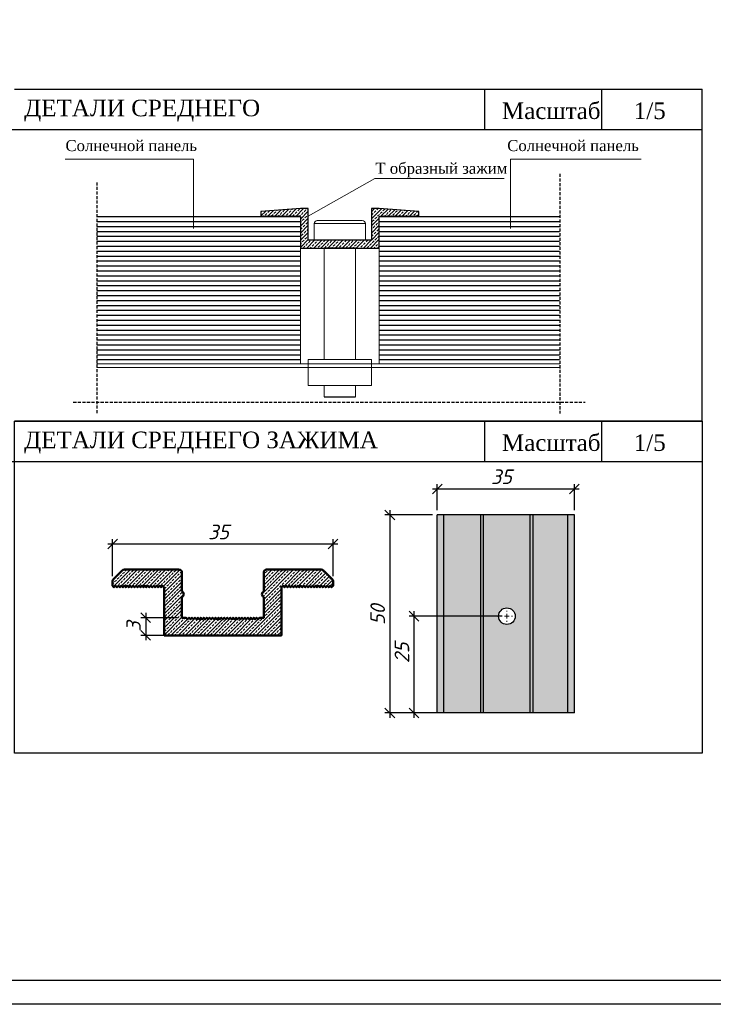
# Model space of a CAD drawing. Extents: x 10527 to 38813, y 13847 to 37526.
# Tile 43 of 256: x 35749 to 35847, y 34167 to 34305. Entities that reach past the tile are written whole.
import ezdxf

# ---------------------------------------------------------------- set-up
doc = ezdxf.new("R2010")
doc.units = 0
doc.header["$LTSCALE"] = 0.5
doc.header["$MEASUREMENT"] = 0
doc.header["$PDMODE"] = 32
doc.header["$PDSIZE"] = 0.3
doc.linetypes.add('( Hidden )', pattern=[0.375, 0.25, -0.125])
for name, color, linetype, lineweight in [('GOSTERGE', 125, 'Continuous', 20), ('Layer1', 7, 'Continuous', 30), ('TARA', 8, 'Continuous', 20)]:
    doc.layers.add(name, color=color, linetype=linetype, lineweight=lineweight)
for name, color, linetype in [('PDF3_0', 7, 'Continuous'), ('PDF3_ANA ÇİZİM', 7, 'Continuous'), ('YAZI', 7, 'Continuous'), ('Ölçü', 7, 'Continuous')]:
    doc.layers.add(name, color=color, linetype=linetype)
doc.styles.add('FATİH', font='sylfaen.ttf')
doc.styles.add('ISOCPEUR', font='isocpeui.ttf', dxfattribs={"height": 300})
doc.dimstyles.new('Р-100$0', dxfattribs={"dimtxt": 250, "dimasz": 200, "dimexe": 100, "dimexo": 100, "dimgap": 100, "dimtad": 1, "dimdec": 0, "dimtxsty": 'ISOCPEUR', "dimblk": 'OBLIQUE', "dimcen": 2.5, "dimdle": 100, "dimclrd": 256, "dimclre": 256, "dimclrt": 256, "dimadec": 0, "dimazin": 0, "dimtfac": 1, "dimtdec": 0, "dimtmove": 0, "dimatfit": 3, "dimldrblk": 'NONE', "dimfxl": 1.25, "dimlwd": -1, "dimlwe": -1, "dimarcsym": 0})

# ---------------------------------------------------------------- blocks, each defined once
blk = doc.blocks.new('SW_CENTERMARKSYMBOL_0')
at = {"color": 0, "linetype": 'Continuous', "lineweight": 0}
for p, q in [((-5, 0), (-6, 0)), ((0, 0), (-2.5, 0)), ((0, 5), (0, 6)), ((0, 0), (0, 2.5)), ((0, 0), (0, -2.5)), ((0, 0), (2.5, 0)), ((5, 0), (6, 0)), ((0, -5), (0, -6))]:
    blk.add_line(p, q, dxfattribs=at)
blk = doc.blocks.new('_Oblique')
at = {"color": 0, "linetype": 'ByBlock', "lineweight": -2}
blk.add_line((-0.5, -0.5), (0.5, 0.5), dxfattribs=at)
blk = doc.blocks.new('*D766')
at = {"ltscale": 50, "transparency": 16777216}
for p, q in [((247234, 4542844), (250257, 4542844)), ((247334, 4542408), (247334, 4542944)), ((250157, 4542408), (250157, 4542944))]:
    blk.add_line(p, q, dxfattribs=at)
at = {"layer": 'Defpoints', "color": 0, "ltscale": 50, "transparency": 16777216}
for p in [(250157, 4542844), (247334, 4542308, 0), (250157, 4542308, 0)]:
    blk.add_point(p, dxfattribs=at)
at = {"ltscale": 50, "transparency": 16777216, "xscale": 200, "yscale": 200, "zscale": 200, "rotation": 180}
blk.add_blockref('_Oblique', (247334, 4542844), dxfattribs=at)
at = {"ltscale": 50, "transparency": 16777216, "xscale": 200, "yscale": 200, "zscale": 200}
blk.add_blockref('_Oblique', (250157, 4542844), dxfattribs=at)
at = {"ltscale": 50, "transparency": 16777216, "insert": (248655, 4543094), "char_height": 300, "attachment_point": 5, "style": 'ISOCPEUR'}
blk.add_mtext('35', dxfattribs=at)
blk = doc.blocks.new('_None')
blk = doc.blocks.new('*D561')
at = {"ltscale": 50, "transparency": 16777216}
for p, q in [((240651, 4541051, 0), (240651, 4541808, 0)), ((245190, 4541051, 0), (245190, 4541808, 0)), ((245290, 4541708, 0), (240551, 4541708, 0))]:
    blk.add_line(p, q, dxfattribs=at)
at = {"layer": 'Defpoints', "color": 0, "ltscale": 50, "transparency": 16777216}
for p in [(240651, 4541708, 0), (240651, 4540951, 0), (245190, 4540951, 0)]:
    blk.add_point(p, dxfattribs=at)
at = {"ltscale": 50, "transparency": 16777216, "xscale": 200, "yscale": 200, "zscale": 200}
for p, rotation in [((240651, 4541708, 0), 179.9999957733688), ((245190, 4541708, 0), 359.9999957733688)]:
    blk.add_blockref('_Oblique', p, dxfattribs=dict(at, rotation=rotation))
at = {"ltscale": 50, "transparency": 16777216, "insert": (242831, 4541958, 0), "char_height": 300, "attachment_point": 5, "rotation": 360, "style": 'ISOCPEUR'}
blk.add_mtext('35', dxfattribs=at)
blk = doc.blocks.new('*D562')
at = {"ltscale": 50, "transparency": 16777216}
for p, q in [((241979, 4540193, 0), (241233, 4540193, 0)), ((241333, 4540293, 0), (241333, 4539729, 0)), ((241979, 4539829, 0), (241233, 4539829, 0))]:
    blk.add_line(p, q, dxfattribs=at)
at = {"layer": 'Defpoints', "color": 0, "ltscale": 50, "transparency": 16777216}
for p in [(242079, 4540193, 0), (241333, 4539829, 0), (242079, 4539829, 0)]:
    blk.add_point(p, dxfattribs=at)
at = {"ltscale": 50, "transparency": 16777216, "xscale": 200, "yscale": 200, "zscale": 200}
for p, rotation in [((241333, 4540193, 0), 90), ((241333, 4539829, 0), 270)]:
    blk.add_blockref('_Oblique', p, dxfattribs=dict(at, rotation=rotation))
at = {"ltscale": 50, "transparency": 16777216, "insert": (241083, 4540011, 0), "char_height": 300, "attachment_point": 5, "rotation": 90, "style": 'ISOCPEUR'}
blk.add_mtext('3', dxfattribs=at)
blk = doc.blocks.new('*D563')
at = {"ltscale": 50, "transparency": 16777216}
for p, q in [((246358, 4542408, 0), (246358, 4538135, 0)), ((247234, 4542308, 0), (246258, 4542308, 0)), ((247234, 4538235, 0), (246258, 4538235, 0))]:
    blk.add_line(p, q, dxfattribs=at)
at = {"layer": 'Defpoints', "color": 0, "ltscale": 50, "transparency": 16777216}
for p in [(247334, 4542308), (246358, 4538235, 0), (247334, 4538235)]:
    blk.add_point(p, dxfattribs=at)
at = {"ltscale": 50, "transparency": 16777216, "xscale": 200, "yscale": 200, "zscale": 200}
for p, rotation in [((246358, 4542308, 0), 90), ((246358, 4538235, 0), 270)]:
    blk.add_blockref('_Oblique', p, dxfattribs=dict(at, rotation=rotation))
at = {"ltscale": 50, "transparency": 16777216, "insert": (246108, 4540254, 0), "char_height": 300, "attachment_point": 5, "rotation": 90, "style": 'ISOCPEUR'}
blk.add_mtext('50', dxfattribs=at)
blk = doc.blocks.new('*D564')
at = {"ltscale": 50, "transparency": 16777216}
for p, q in [((248667, 4540225, 0), (246756, 4540225, 0)), ((246856, 4538135, 0), (246856, 4540325, 0)), ((248667, 4538235, 0), (246756, 4538235, 0))]:
    blk.add_line(p, q, dxfattribs=at)
at = {"layer": 'Defpoints', "color": 0, "ltscale": 50, "transparency": 16777216}
for p in [(246856, 4540225, 0), (248767, 4540225), (248767, 4538235)]:
    blk.add_point(p, dxfattribs=at)
at = {"ltscale": 50, "transparency": 16777216, "xscale": 200, "yscale": 200, "zscale": 200}
for p, rotation in [((246856, 4540225, 0), 90), ((246856, 4538235, 0), 270)]:
    blk.add_blockref('_Oblique', p, dxfattribs=dict(at, rotation=rotation))
at = {"ltscale": 50, "transparency": 16777216, "insert": (246606, 4539471, 0), "char_height": 300, "attachment_point": 5, "rotation": 90, "style": 'ISOCPEUR'}
blk.add_mtext('25', dxfattribs=at)
blk = doc.blocks.new('55ен')
at = {"layer": 'Layer1'}
h = blk.add_hatch(dxfattribs=at)
h.set_pattern_fill('ANSI31', color=3, scale=812.25, angle=135, style=2)
h.set_pattern_definition([(180, (-5505430.42, -4252909.94), (-7e-15, -101.53125), [])])
h.paths.add_polyline_path([(244516, 4545415.5), (244516, 4548447.9), (240326, 4548447.9), (240326, 4545415.5)])
h = blk.add_hatch(dxfattribs=at)
h.set_pattern_fill('ANSI31', color=3, scale=812.25, angle=135, style=2)
h.set_pattern_definition([(180, (-5505322.16, -4252909.94), (-7e-15, -101.53125), [])])
h.paths.add_polyline_path([(249851.4, 4545415.5), (249851.4, 4548447.9), (246140.5, 4548447.9), (246140.5, 4545415.5)])
at = {"layer": 'TARA', "linetype": 'ByBlock', "lineweight": 30}
h = blk.add_hatch(color=253, dxfattribs=at)
h.dxf.hatch_style = 1
h.paths.add_polyline_path([(247466.5, 4542307.6), (247333.8, 4542307.6), (247333.8, 4538234.5), (247466.5, 4538234.5)])
h.paths.add_polyline_path([(248227.7, 4542307.6), (247466.5, 4542307.6), (247466.5, 4538234.5), (248227.7, 4538234.5)])
h.paths.add_polyline_path([(248284.6, 4542307.6), (248227.7, 4542307.6), (248227.7, 4538234.5), (248284.6, 4538234.5)])
h.paths.add_polyline_path([(248284.6, 4538234.5), (249249.1, 4538234.5), (249249.1, 4542307.6), (248284.6, 4542307.6)])
h.paths.add_polyline_path([(248937.4, 4540224.5, -1), (248596.2, 4540224.5, -1)], flags=16)
h.paths.add_polyline_path([(249306, 4542307.6), (249249.1, 4542307.6), (249249.1, 4538234.5), (249306, 4538234.5)])
h.paths.add_polyline_path([(249306, 4538234.5), (250024.3, 4538234.5), (250024.3, 4542307.6), (249306, 4542307.6)])
h.paths.add_polyline_path([(250024.3, 4538234.5), (250156.9, 4538234.5), (250156.9, 4542307.6), (250024.3, 4542307.6)])
at = {"layer": 'Ölçü', "linetype": 'ByBlock', "lineweight": 18}
h = blk.add_hatch(dxfattribs=at)
h.set_pattern_fill('ANSI33', color=256, scale=16.245)
h.set_pattern_definition([(45, (-133927.85, 4557206.15), (-72.94213, 72.94213), []), (45, (-133854.91, 4557206.15), (-72.94213, 72.94213), [51.577875, -25.788938])])
h.paths.add_polyline_path([(244678.4, 4547960.5), (244678.4, 4548610.3), (244516, 4548610.3), (243703.7, 4548553.5), (243703.7, 4548448), (243711.9, 4548448), (243728, 4548460.1), (243744.2, 4548447.9), (243760.5, 4548460.1), (243776.7, 4548447.9), (243793, 4548460.1), (243809.2, 4548447.9), (243825.5, 4548460.1), (243841.7, 4548447.9), (243858, 4548460.1), (243874.2, 4548447.9), (243890.4, 4548460.1), (243906.7, 4548447.9), (243922.9, 4548460.1), (243939.2, 4548447.9), (243955.4, 4548460.1), (243971.7, 4548447.9), (243987.9, 4548460.1), (244004.2, 4548447.9), (244020.4, 4548460.1), (244036.7, 4548447.9), (244052.9, 4548460.1), (244069.1, 4548447.9), (244085.4, 4548460.1), (244101.6, 4548447.9), (244117.9, 4548460.1), (244134.1, 4548447.9), (244150.4, 4548460.1), (244166.6, 4548447.9), (244182.9, 4548460.1), (244199.1, 4548447.9), (244215.3, 4548460.1), (244231.6, 4548447.9), (244247.8, 4548460.1), (244264.1, 4548447.9), (244280.3, 4548460.1), (244296.6, 4548447.9), (244312.8, 4548460.1), (244329.1, 4548447.9), (244345.3, 4548460.1), (244361.6, 4548447.9), (244377.8, 4548460.1), (244394, 4548447.9), (244410.3, 4548460.1), (244426.5, 4548447.9), (244442.8, 4548460.1), (244459, 4548447.9), (244475.3, 4548460.1), (244491.5, 4548447.9), (244516, 4548447.9), (244516, 4547798.1), (246140.5, 4547798.1), (246140.5, 4548447.9), (246165, 4548447.9), (246181.2, 4548460.1), (246197.5, 4548447.9), (246213.7, 4548460.1), (246230, 4548447.9), (246246.2, 4548460.1), (246262.5, 4548447.9), (246278.7, 4548460.1), (246294.9, 4548447.9), (246311.2, 4548460.1), (246327.4, 4548447.9), (246343.7, 4548460.1), (246359.9, 4548447.9), (246376.2, 4548460.1), (246392.4, 4548447.9), (246408.7, 4548460.1), (246424.9, 4548447.9), (246441.1, 4548460.1), (246457.4, 4548447.9), (246473.6, 4548460.1), (246489.9, 4548447.9), (246506.1, 4548460.1), (246522.4, 4548447.9), (246538.6, 4548460.1), (246554.9, 4548447.9), (246571.1, 4548460.1), (246587.4, 4548447.9), (246603.6, 4548460.1), (246619.8, 4548447.9), (246636.1, 4548460.1), (246652.3, 4548447.9), (246668.6, 4548460.1), (246684.8, 4548447.9), (246701.1, 4548460.1), (246717.3, 4548447.9), (246733.6, 4548460.1), (246749.8, 4548447.9), (246766, 4548460.1), (246782.3, 4548447.9), (246798.5, 4548460.1), (246814.8, 4548447.9), (246831, 4548460.1), (246847.3, 4548447.9), (246863.5, 4548460.1), (246879.8, 4548447.9), (246896, 4548460.1), (246912.3, 4548447.9), (246928.5, 4548460.1), (246944.6, 4548448), (246952.7, 4548448), (246952.7, 4548553.5), (246140.5, 4548610.3), (245978, 4548610.3), (245978, 4547960.5)])
h = blk.add_hatch(dxfattribs=at)
h.set_pattern_fill('ANSI33', color=256, scale=16.245)
h.set_pattern_definition([(45, (73432, 4492714.13), (-72.94213, 72.94213), []), (45, (73504.94, 4492714.13), (-72.94213, 72.94213), [51.577875, -25.788938])])
h.paths.add_polyline_path([(243761.2, 4540193), (243677.3, 4540193), (243647.4, 4540161.7), (243616.2, 4540193), (243586.3, 4540161.7), (243556.5, 4540193), (243525.2, 4540161.7), (243495.3, 4540193), (243465.5, 4540161.7), (243435.6, 4540193), (243404.3, 4540161.7), (243374.5, 4540193), (243344.6, 4540161.7), (243313.4, 4540193), (243283.5, 4540161.7), (243253.7, 4540193), (243223.8, 4540161.7), (243192.5, 4540193), (243162.7, 4540161.7), (243132.8, 4540193), (243101.6, 4540161.7), (243071.7, 4540193), (243041.8, 4540161.7), (243012, 4540193), (242980.7, 4540161.7), (242950.9, 4540193), (242921, 4540161.7), (242889.7, 4540193), (242859.9, 4540161.7), (242830, 4540193), (242800.2, 4540161.7), (242768.9, 4540193), (242739, 4540161.7), (242709.2, 4540193), (242677.9, 4540161.7), (242648.1, 4540193), (242618.2, 4540161.7), (242588.4, 4540193), (242557.1, 4540161.7), (242527.2, 4540193), (242497.4, 4540161.7), (242466.1, 4540193), (242436.3, 4540161.7), (242406.4, 4540193), (242376.5, 4540161.7), (242345.3, 4540193), (242315.4, 4540161.7), (242285.6, 4540193), (242254.3, 4540161.7), (242224.4, 4540193), (242194.6, 4540161.7), (242164.7, 4540193), (242079.4, 4540193), (242079.4, 4540620.9, 0.6667364), (242079.4, 4540731.8), (242079.4, 4541124.9, 0.4142136), (242019, 4541185.3), (240894.5, 4541185.3, 0.2149891), (240849.3, 4541164.9), (240662.1, 4540976.3), (240650.7, 4540950.7), (240650.7, 4540851.2), (240680.6, 4540821.4), (240710.5, 4540851.2), (240741.7, 4540821.4), (240771.6, 4540851.2), (240801.4, 4540821.4), (240831.3, 4540851.2), (240862.6, 4540821.4), (240892.4, 4540851.2), (240922.3, 4540821.4), (240953.5, 4540851.2), (240983.4, 4540821.4), (241013.2, 4540851.2), (241043.1, 4540821.4), (241074.4, 4540851.2), (241104.2, 4540821.4), (241134.1, 4540851.2), (241165.4, 4540821.4), (241195.2, 4540851.2), (241225.1, 4540821.4), (241254.9, 4540851.2), (241286.2, 4540821.4), (241316, 4540851.2), (241345.9, 4540821.4), (241377.2, 4540851.2), (241407, 4540821.4), (241436.9, 4540851.2), (241466.7, 4540821.4), (241498, 4540851.2), (241527.9, 4540821.4), (241557.7, 4540851.2), (241589, 4540821.4), (241618.8, 4540851.2), (241648.7, 4540821.4), (241678.5, 4540851.2), (241709.8, 4540821.4), (241715.5, 4540821.4), (241715.5, 4539829.1), (244125.1, 4539829.1), (244125.1, 4540821.4), (244130.8, 4540821.4), (244162.1, 4540851.2), (244191.9, 4540821.4), (244221.8, 4540851.2), (244251.6, 4540821.4), (244282.9, 4540851.2), (244312.7, 4540821.4), (244342.6, 4540851.2), (244373.9, 4540821.4), (244403.7, 4540851.2), (244433.6, 4540821.4), (244463.4, 4540851.2), (244494.7, 4540821.4), (244524.6, 4540851.2), (244554.4, 4540821.4), (244585.7, 4540851.2), (244615.5, 4540821.4), (244645.4, 4540851.2), (244675.2, 4540821.4), (244706.5, 4540851.2), (244736.4, 4540821.4), (244766.2, 4540851.2), (244797.5, 4540821.4), (244827.4, 4540851.2), (244857.2, 4540821.4), (244887.1, 4540851.2), (244918.3, 4540821.4), (244948.2, 4540851.2), (244978, 4540821.4), (245009.3, 4540851.2), (245039.2, 4540821.4), (245069, 4540851.2), (245098.9, 4540821.4), (245130.1, 4540851.2), (245160, 4540821.4), (245189.9, 4540851.2), (245189.9, 4540952, 0.2122119), (245178.5, 4540976.3), (244998.9, 4541156.6, 0.0578096), (244990.3, 4541167.5, 0.1994135), (244947.5, 4541185.3), (243822.3, 4541185.3, 0.4142136), (243761.2, 4541120.6), (243761.2, 4540731.8, 0.6410106), (243761.2, 4540620.9)])
at = {"color": 1, "linetype": '( Hidden )', "lineweight": 30, "ltscale": 500}
for p, q in [((249856.8, 4549324.4), (249856.8, 4544395.7)), ((240326, 4549151.4), (240326, 4544395.7)), ((239843.7, 4544625.5), (250379.3, 4544625.5))]:
    blk.add_line(p, q, dxfattribs=at)
at = {"color": 0, "lineweight": -2, "ltscale": 0.1}
blk.add_lwpolyline([(222404, 4574239.2), (281804, 4574239.2), (281804, 4532239.2), (222404, 4532239.2), (222404, 4574239.2)], dxfattribs=at)
blk.add_lwpolyline([(281304, 4573739.2), (224404, 4573739.2), (224404, 4532739.2), (281304, 4532739.2)], close=True, dxfattribs=at)
at = {"layer": 'GOSTERGE', "linetype": 'Continuous'}
for p, q in [((239672.5, 4549629, 0), (242316.9, 4549629, 0)), ((242316.9, 4549629, 0), (242316.9, 4548199.8, 0)), ((248843.3, 4549629, 0), (251533.4, 4549629, 0)), ((248843.3, 4549629, 0), (248843.3, 4548199.8, 0)), ((246049.3, 4549228.8), (244678.4, 4548454.7)), ((246049.3, 4549228.8), (248708.4, 4549228.8))]:
    blk.add_line(p, q, dxfattribs=at)
at = {"layer": 'PDF3_0', "lineweight": 25}
blk.add_arc((244947.5, 4541124.9, 0), 60.4, 31.65659, 44.89084, dxfattribs=at)
at = {"layer": 'PDF3_ANA ÇİZİM', "lineweight": 50}
blk.add_line((240650.7, 4540950.7, 0), (240662.1, 4540976.3, 0), dxfattribs=at)
at = {"layer": 'PDF3_ANA ÇİZİM', "lineweight": 50, "elevation": 0}
for points in [[(242018.3, 4541185.3), (240893.8, 4541185.3)], [(240893.8, 4541185.3), (240893.8, 4541185.3)], [(242018.3, 4541185.3), (242018.3, 4541185.3)], [(243822.3, 4541185.3), (244946.8, 4541185.3)], [(243822.3, 4541185.3), (243822.3, 4541185.3)], [(244946.8, 4541185.3), (244946.8, 4541185.3)], [(240662.1, 4540976.3), (240851.2, 4541166.8)], [(240851.2, 4541166.8), (240851.2, 4541166.8)], [(242079.4, 4541124.1), (242079.4, 4540731.8)], [(242079.4, 4541124.1), (242079.4, 4541124.1)], [(243761.2, 4541124.1), (243761.2, 4540731.8)], [(243761.2, 4541124.1), (243761.2, 4541124.1)], [(244989.4, 4541166.8), (244989.4, 4541166.8)], [(245178.5, 4540976.3), (244998.9, 4541156.6)], [(245178.5, 4540976.3), (245178.5, 4540976.3)], [(240650.7, 4540950.7), (240650.7, 4540851.2), (240680.6, 4540821.4), (240710.5, 4540851.2), (240741.7, 4540821.4), (240771.6, 4540851.2), (240801.4, 4540821.4), (240831.3, 4540851.2), (240862.6, 4540821.4), (240892.4, 4540851.2), (240922.3, 4540821.4), (240953.5, 4540851.2), (240983.4, 4540821.4), (241013.2, 4540851.2), (241043.1, 4540821.4), (241074.4, 4540851.2), (241104.2, 4540821.4), (241134.1, 4540851.2), (241165.4, 4540821.4), (241195.2, 4540851.2), (241225.1, 4540821.4), (241254.9, 4540851.2), (241286.2, 4540821.4), (241316, 4540851.2), (241345.9, 4540821.4), (241377.2, 4540851.2), (241407, 4540821.4), (241436.9, 4540851.2), (241466.7, 4540821.4), (241498, 4540851.2), (241527.9, 4540821.4), (241557.7, 4540851.2), (241589, 4540821.4), (241618.8, 4540851.2), (241648.7, 4540821.4), (241678.5, 4540851.2), (241709.8, 4540821.4), (241715.5, 4540821.4), (241715.5, 4539829.1), (244125.1, 4539829.1), (244125.1, 4540821.4), (244130.8, 4540821.4), (244162.1, 4540851.2), (244191.9, 4540821.4), (244221.8, 4540851.2), (244251.6, 4540821.4), (244282.9, 4540851.2), (244312.7, 4540821.4), (244342.6, 4540851.2), (244373.9, 4540821.4), (244403.7, 4540851.2), (244433.6, 4540821.4), (244463.4, 4540851.2), (244494.7, 4540821.4), (244524.6, 4540851.2), (244554.4, 4540821.4), (244585.7, 4540851.2), (244615.5, 4540821.4), (244645.4, 4540851.2), (244675.2, 4540821.4), (244706.5, 4540851.2), (244736.4, 4540821.4), (244766.2, 4540851.2), (244797.5, 4540821.4), (244827.4, 4540851.2), (244857.2, 4540821.4), (244887.1, 4540851.2), (244918.3, 4540821.4), (244948.2, 4540851.2), (244978, 4540821.4), (245009.3, 4540851.2), (245039.2, 4540821.4), (245069, 4540851.2), (245098.9, 4540821.4), (245130.1, 4540851.2), (245160, 4540821.4), (245189.9, 4540851.2), (245189.9, 4540950.7)], [(240680.6, 4540821.4), (240680.6, 4540821.4)], [(240710.5, 4540851.2), (240710.5, 4540851.2)], [(240741.7, 4540821.4), (240741.7, 4540821.4)], [(240771.6, 4540851.2), (240771.6, 4540851.2)], [(240801.4, 4540821.4), (240801.4, 4540821.4)], [(240831.3, 4540851.2), (240831.3, 4540851.2)], [(240862.6, 4540821.4), (240862.6, 4540821.4)], [(240892.4, 4540851.2), (240892.4, 4540851.2)], [(240922.3, 4540821.4), (240922.3, 4540821.4)], [(240953.5, 4540851.2), (240953.5, 4540851.2)], [(240983.4, 4540821.4), (240983.4, 4540821.4)], [(241013.2, 4540851.2), (241013.2, 4540851.2)], [(241043.1, 4540821.4), (241043.1, 4540821.4)], [(241074.4, 4540851.2), (241074.4, 4540851.2)], [(241104.2, 4540821.4), (241104.2, 4540821.4)], [(241134.1, 4540851.2), (241134.1, 4540851.2)], [(241165.4, 4540821.4), (241165.4, 4540821.4)], [(241195.2, 4540851.2), (241195.2, 4540851.2)], [(241225.1, 4540821.4), (241225.1, 4540821.4)], [(241254.9, 4540851.2), (241254.9, 4540851.2)], [(241286.2, 4540821.4), (241286.2, 4540821.4)], [(241316, 4540851.2), (241316, 4540851.2)], [(241345.9, 4540821.4), (241345.9, 4540821.4)], [(241377.2, 4540851.2), (241377.2, 4540851.2)], [(241407, 4540821.4), (241407, 4540821.4)], [(241436.9, 4540851.2), (241436.9, 4540851.2)], [(241466.7, 4540821.4), (241466.7, 4540821.4)], [(241498, 4540851.2), (241498, 4540851.2)], [(241527.9, 4540821.4), (241527.9, 4540821.4)], [(241557.7, 4540851.2), (241557.7, 4540851.2)], [(241589, 4540821.4), (241589, 4540821.4)], [(241618.8, 4540851.2), (241618.8, 4540851.2)], [(241648.7, 4540821.4), (241648.7, 4540821.4)], [(241678.5, 4540851.2), (241678.5, 4540851.2)], [(241709.8, 4540821.4), (241709.8, 4540821.4)], [(241715.5, 4540821.4), (241715.5, 4540821.4)], [(244125.1, 4540821.4), (244125.1, 4540821.4)], [(244130.8, 4540821.4), (244130.8, 4540821.4)], [(244162.1, 4540851.2), (244162.1, 4540851.2)], [(244191.9, 4540821.4), (244191.9, 4540821.4)], [(244221.8, 4540851.2), (244221.8, 4540851.2)], [(244251.6, 4540821.4), (244251.6, 4540821.4)], [(244282.9, 4540851.2), (244282.9, 4540851.2)], [(244312.7, 4540821.4), (244312.7, 4540821.4)], [(244342.6, 4540851.2), (244342.6, 4540851.2)], [(244373.9, 4540821.4), (244373.9, 4540821.4)], [(244403.7, 4540851.2), (244403.7, 4540851.2)], [(244433.6, 4540821.4), (244433.6, 4540821.4)], [(244463.4, 4540851.2), (244463.4, 4540851.2)], [(244494.7, 4540821.4), (244494.7, 4540821.4)], [(244524.6, 4540851.2), (244524.6, 4540851.2)], [(244554.4, 4540821.4), (244554.4, 4540821.4)], [(244585.7, 4540851.2), (244585.7, 4540851.2)], [(244615.5, 4540821.4), (244615.5, 4540821.4)], [(244645.4, 4540851.2), (244645.4, 4540851.2)], [(244675.2, 4540821.4), (244675.2, 4540821.4)], [(244706.5, 4540851.2), (244706.5, 4540851.2)], [(244736.4, 4540821.4), (244736.4, 4540821.4)], [(244766.2, 4540851.2), (244766.2, 4540851.2)], [(244797.5, 4540821.4), (244797.5, 4540821.4)], [(244827.4, 4540851.2), (244827.4, 4540851.2)], [(244857.2, 4540821.4), (244857.2, 4540821.4)], [(244887.1, 4540851.2), (244887.1, 4540851.2)], [(244918.3, 4540821.4), (244918.3, 4540821.4)], [(244948.2, 4540851.2), (244948.2, 4540851.2)], [(244978, 4540821.4), (244978, 4540821.4)], [(245009.3, 4540851.2), (245009.3, 4540851.2)], [(245039.2, 4540821.4), (245039.2, 4540821.4)], [(245069, 4540851.2), (245069, 4540851.2)], [(245098.9, 4540821.4), (245098.9, 4540821.4)], [(245130.1, 4540851.2), (245130.1, 4540851.2)], [(245160, 4540821.4), (245160, 4540821.4)], [(245189.9, 4540950.7), (245189.9, 4540950.7)], [(245189.9, 4540851.2), (245189.9, 4540851.2)], [(242079.4, 4540731.8), (242079.4, 4540731.8)], [(242079.4, 4540620.9), (242079.4, 4540193), (242164.7, 4540193), (242194.6, 4540161.7), (242224.4, 4540193), (242254.3, 4540161.7), (242285.6, 4540193), (242315.4, 4540161.7), (242345.3, 4540193), (242376.5, 4540161.7), (242406.4, 4540193), (242436.3, 4540161.7), (242466.1, 4540193), (242497.4, 4540161.7), (242527.2, 4540193), (242557.1, 4540161.7), (242588.4, 4540193), (242618.2, 4540161.7), (242648.1, 4540193), (242677.9, 4540161.7), (242709.2, 4540193), (242739, 4540161.7), (242768.9, 4540193), (242800.2, 4540161.7), (242830, 4540193), (242859.9, 4540161.7), (242889.7, 4540193), (242921, 4540161.7), (242950.9, 4540193), (242980.7, 4540161.7), (243012, 4540193), (243041.8, 4540161.7), (243071.7, 4540193), (243101.6, 4540161.7), (243132.8, 4540193), (243162.7, 4540161.7), (243192.5, 4540193), (243223.8, 4540161.7), (243253.7, 4540193), (243283.5, 4540161.7), (243313.4, 4540193), (243344.6, 4540161.7), (243374.5, 4540193), (243404.3, 4540161.7), (243435.6, 4540193), (243465.5, 4540161.7), (243495.3, 4540193), (243525.2, 4540161.7), (243556.5, 4540193), (243586.3, 4540161.7), (243616.2, 4540193), (243647.4, 4540161.7), (243677.3, 4540193), (243761.2, 4540193), (243761.2, 4540620.9)], [(242079.4, 4540620.9), (242079.4, 4540620.9)], [(243761.2, 4540731.8), (243761.2, 4540731.8)], [(243761.2, 4540620.9), (243761.2, 4540620.9)], [(242164.7, 4540193), (242164.7, 4540193)], [(242194.6, 4540161.7), (242194.6, 4540161.7)], [(242224.4, 4540193), (242224.4, 4540193)], [(242254.3, 4540161.7), (242254.3, 4540161.7)], [(242285.6, 4540193), (242285.6, 4540193)], [(242315.4, 4540161.7), (242315.4, 4540161.7)], [(242345.3, 4540193), (242345.3, 4540193)], [(242376.5, 4540161.7), (242376.5, 4540161.7)], [(242406.4, 4540193), (242406.4, 4540193)], [(242436.3, 4540161.7), (242436.3, 4540161.7)], [(242466.1, 4540193), (242466.1, 4540193)], [(242497.4, 4540161.7), (242497.4, 4540161.7)], [(242527.2, 4540193), (242527.2, 4540193)], [(242557.1, 4540161.7), (242557.1, 4540161.7)], [(242588.4, 4540193), (242588.4, 4540193)], [(242618.2, 4540161.7), (242618.2, 4540161.7)], [(242648.1, 4540193), (242648.1, 4540193)], [(242677.9, 4540161.7), (242677.9, 4540161.7)], [(242709.2, 4540193), (242709.2, 4540193)], [(242739, 4540161.7), (242739, 4540161.7)], [(242768.9, 4540193), (242768.9, 4540193)], [(242800.2, 4540161.7), (242800.2, 4540161.7)], [(242830, 4540193), (242830, 4540193)], [(242859.9, 4540161.7), (242859.9, 4540161.7)], [(242889.7, 4540193), (242889.7, 4540193)], [(242921, 4540161.7), (242921, 4540161.7)], [(242950.9, 4540193), (242950.9, 4540193)], [(242980.7, 4540161.7), (242980.7, 4540161.7)], [(243012, 4540193), (243012, 4540193)], [(243041.8, 4540161.7), (243041.8, 4540161.7)], [(243071.7, 4540193), (243071.7, 4540193)], [(243101.6, 4540161.7), (243101.6, 4540161.7)], [(243132.8, 4540193), (243132.8, 4540193)], [(243162.7, 4540161.7), (243162.7, 4540161.7)], [(243192.5, 4540193), (243192.5, 4540193)], [(243223.8, 4540161.7), (243223.8, 4540161.7)], [(243253.7, 4540193), (243253.7, 4540193)], [(243283.5, 4540161.7), (243283.5, 4540161.7)], [(243313.4, 4540193), (243313.4, 4540193)], [(243344.6, 4540161.7), (243344.6, 4540161.7)], [(243374.5, 4540193), (243374.5, 4540193)], [(243404.3, 4540161.7), (243404.3, 4540161.7)], [(243435.6, 4540193), (243435.6, 4540193)], [(243465.5, 4540161.7), (243465.5, 4540161.7)], [(243495.3, 4540193), (243495.3, 4540193)], [(243525.2, 4540161.7), (243525.2, 4540161.7)], [(243556.5, 4540193), (243556.5, 4540193)], [(243586.3, 4540161.7), (243586.3, 4540161.7)], [(243616.2, 4540193), (243616.2, 4540193)], [(243647.4, 4540161.7), (243647.4, 4540161.7)], [(243677.3, 4540193), (243677.3, 4540193)], [(243761.2, 4540193), (243761.2, 4540193)], [(241715.5, 4539829.1), (241715.5, 4539829.1)], [(244125.1, 4539829.1), (244125.1, 4539829.1)]]:
    blk.add_lwpolyline(points, dxfattribs=at)
at = {"layer": 'PDF3_ANA ÇİZİM', "lineweight": 50}
for centre, radius, start, end in [((240894.5, 4541124.9, 0), 60.4, 89.99985, 135.10993), ((242019, 4541124.9, 0), 60.4, 359.99999, 90.00001), ((243824, 4541122.4, 0), 62.9, 91.59894, 178.40106), ((244947.5, 4541124.9, 0), 60.4, 44.88989, 90.00033), ((245156.8, 4540951.4, 0), 33, 358.89589, 49.02853), ((242056.3, 4540676.3, 0), 60.1, 292.61433, 67.38567), ((243786.6, 4540676.3, 0), 61, 114.67939, 245.32061)]:
    blk.add_arc(centre, radius, start, end, dxfattribs=at)
at = {"layer": 'TARA', "color": 0, "linetype": 'ByBlock', "lineweight": 30}
for p, q in [((238634.2, 4551065.4), (252786.8, 4551065.4)), ((248311.3, 4550236.5), (248311.3, 4551065.4)), ((250721.1, 4550236.5), (250721.1, 4551065.4)), ((252786.8, 4544236.5), (252786.8, 4551065.4)), ((224404, 4550236.5), (252786.8, 4550236.5)), ((252786.8, 4544236.5), (238634.2, 4544236.5)), ((248311.3, 4543407.6), (248311.3, 4544236.5)), ((250721.1, 4543407.6), (250721.1, 4544236.5)), ((224404, 4543407.6), (252786.8, 4543407.6)), ((247333.8, 4538234.5), (247333.8, 4542307.6)), ((247466.5, 4542307.6), (247333.8, 4542307.6)), ((247466.5, 4538234.5), (247466.5, 4542307.6)), ((248227.7, 4542307.6), (247466.5, 4542307.6)), ((248227.7, 4538234.5), (248227.7, 4542307.6)), ((248284.6, 4542307.6), (248227.7, 4542307.6)), ((248284.6, 4538234.5), (248284.6, 4542307.6)), ((249249.1, 4542307.6), (248284.6, 4542307.6)), ((249249.1, 4538234.5), (249249.1, 4542307.6)), ((249306, 4542307.6), (249249.1, 4542307.6)), ((249306, 4538234.5), (249306, 4542307.6)), ((250024.3, 4542307.6), (249306, 4542307.6)), ((250024.3, 4538234.5), (250024.3, 4542307.6)), ((250156.9, 4542307.6), (250024.3, 4542307.6)), ((250156.9, 4538234.5), (250156.9, 4542307.6)), ((247466.5, 4538234.5), (247333.8, 4538234.5)), ((248227.7, 4538234.5), (247466.5, 4538234.5)), ((248284.6, 4538234.5), (248227.7, 4538234.5)), ((249249.1, 4538234.5), (248284.6, 4538234.5)), ((249306, 4538234.5), (249249.1, 4538234.5)), ((250024.3, 4538234.5), (249306, 4538234.5)), ((250156.9, 4538234.5), (250024.3, 4538234.5))]:
    blk.add_line(p, q, dxfattribs=at)
at = {"layer": 'TARA', "color": 0, "linetype": 'ByBlock', "lineweight": 30, "elevation": 0}
blk.add_lwpolyline([(244516, 4548447.9), (244516, 4547798.1), (244516, 4547798.1), (244516, 4547798.1), (246140.5, 4547798.1), (246140.5, 4547798.1), (246140.5, 4547798.1), (246140.5, 4548447.9), (246165, 4548447.9), (246181.2, 4548460.1), (246197.5, 4548447.9), (246213.7, 4548460.1), (246230, 4548447.9), (246246.2, 4548460.1), (246262.5, 4548447.9), (246278.7, 4548460.1), (246294.9, 4548447.9), (246311.2, 4548460.1), (246327.4, 4548447.9), (246343.7, 4548460.1), (246359.9, 4548447.9), (246376.2, 4548460.1), (246392.4, 4548447.9), (246408.7, 4548460.1), (246424.9, 4548447.9), (246441.1, 4548460.1), (246457.4, 4548447.9), (246473.6, 4548460.1), (246489.9, 4548447.9), (246506.1, 4548460.1), (246522.4, 4548447.9), (246538.6, 4548460.1), (246554.9, 4548447.9), (246571.1, 4548460.1), (246587.4, 4548447.9), (246603.6, 4548460.1), (246619.8, 4548447.9), (246636.1, 4548460.1), (246652.3, 4548447.9), (246668.6, 4548460.1), (246684.8, 4548447.9), (246701.1, 4548460.1), (246717.3, 4548447.9), (246733.6, 4548460.1), (246749.8, 4548447.9), (246766, 4548460.1), (246782.3, 4548447.9), (246798.5, 4548460.1), (246814.8, 4548447.9), (246831, 4548460.1), (246847.3, 4548447.9), (246863.5, 4548460.1), (246879.8, 4548447.9), (246896, 4548460.1), (246912.3, 4548447.9), (246928.5, 4548460.1), (246944.6, 4548448), (246952.7, 4548448), (246952.7, 4548553.5), (246140.5, 4548610.3), (245978, 4548610.3), (245978, 4547960.5), (244678.4, 4547960.5), (244678.4, 4548610.3), (244516, 4548610.3), (243703.7, 4548553.5), (243703.7, 4548448), (243711.9, 4548448), (243728, 4548460.1), (243744.2, 4548447.9), (243760.5, 4548460.1), (243776.7, 4548447.9), (243793, 4548460.1), (243809.2, 4548447.9), (243825.5, 4548460.1), (243841.7, 4548447.9), (243858, 4548460.1), (243874.2, 4548447.9), (243890.4, 4548460.1), (243906.7, 4548447.9), (243922.9, 4548460.1), (243939.2, 4548447.9), (243955.4, 4548460.1), (243971.7, 4548447.9), (243987.9, 4548460.1), (244004.2, 4548447.9), (244020.4, 4548460.1), (244036.7, 4548447.9), (244052.9, 4548460.1), (244069.1, 4548447.9), (244085.4, 4548460.1), (244101.6, 4548447.9), (244117.9, 4548460.1), (244134.1, 4548447.9), (244150.4, 4548460.1), (244166.6, 4548447.9), (244182.9, 4548460.1), (244199.1, 4548447.9), (244215.3, 4548460.1), (244231.6, 4548447.9), (244247.8, 4548460.1), (244264.1, 4548447.9), (244280.3, 4548460.1), (244296.6, 4548447.9), (244312.8, 4548460.1), (244329.1, 4548447.9), (244345.3, 4548460.1), (244361.6, 4548447.9), (244377.8, 4548460.1), (244394, 4548447.9), (244410.3, 4548460.1), (244426.5, 4548447.9), (244442.8, 4548460.1), (244459, 4548447.9), (244475.3, 4548460.1), (244491.5, 4548447.9), (244516, 4548447.9)], dxfattribs=at)
blk.add_lwpolyline([(252786.8, 4537407.6), (238634.2, 4537407.6), (238634.2, 4544236.5), (252786.8, 4544236.5)], close=True, dxfattribs=at)
at = {"layer": 'TARA', "color": 0, "linetype": 'ByBlock', "lineweight": 30}
blk.add_circle((248766.8, 4540224.5), 170.6, dxfattribs=at)
at = {"layer": 'Ölçü', "linetype": 'ByBlock', "lineweight": 18}
for p, q in [((244516, 4548447.9), (240326, 4548447.9)), ((244516, 4545415.5), (244516, 4548447.9)), ((244800.3, 4548301.7), (244800.3, 4547960.5)), ((245856.2, 4548301.7), (244800.3, 4548301.7)), ((244865.3, 4548366.6), (245791.2, 4548366.6)), ((245856.2, 4547960.5), (245856.2, 4548301.7)), ((246140.5, 4545415.5), (246140.5, 4548447.9)), ((249856.8, 4548447.9), (246140.5, 4548447.9)), ((244800.3, 4547960.5), (245856.2, 4547960.5)), ((245003.3, 4547798.1), (245003.4, 4545505)), ((245653.2, 4545505), (245653.1, 4547798.1)), ((244678.5, 4545505), (245978, 4545505)), ((244678.5, 4545505), (244678.5, 4544974.2)), ((245978, 4544974.2), (245978, 4545505)), ((249856.8, 4545415.5), (240326, 4545415.5)), ((240326, 4545339.7), (249856.8, 4545339.7)), ((245978, 4544974.2), (244678.5, 4544974.2)), ((245003.4, 4544974.2), (245003.4, 4544740.4)), ((245653.2, 4544740.4), (245653.2, 4544974.2))]:
    blk.add_line(p, q, dxfattribs=at)
at = {"layer": 'Ölçü'}
for p, q in [((245653.1, 4547798.1), (245003.3, 4547798.1)), ((245003.4, 4544740.4), (245653.2, 4544740.4))]:
    blk.add_line(p, q, dxfattribs=at)
at = {"layer": 'Ölçü', "linetype": 'ByBlock', "lineweight": 18}
for centre, radius, start, end in [((244865.3, 4548301.6), 65, 90.0248, 179.9624), ((245791.2, 4548301.7), 64.9, 359.9793, 89.99935)]:
    blk.add_arc(centre, radius, start, end, dxfattribs=at)
at = {"layer": 'TARA', "color": 0, "linetype": 'ByBlock', "lineweight": 30, "xscale": 18.95249999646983, "yscale": 18.95249999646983, "zscale": 18.95249999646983}
blk.add_blockref('SW_CENTERMARKSYMBOL_0', (248766.8, 4540224.5), dxfattribs=at)
at = {"layer": 'YAZI', "color": 0, "style": 'FATİH'}
for s, height, p in [('ДЕТАЛИ СРЕДНЕГО', 341.145, (238831.6, 4550510.7)), ('Масштаб', 341.14, (248665, 4550453.9)), ('1/5', 341.14, (251378.1, 4550453.9)), ('ДЕТАЛИ СРЕДНЕГО ЗАЖИМА', 341.145, (238831.6, 4543681.8)), ('Масштаб', 341.14, (248665, 4543625)), ('1/5', 341.14, (251378.1, 4543625))]:
    blk.add_text(s, height=height, dxfattribs=at).set_placement(p)
at = {"layer": 'Ölçü', "linetype": 'ByBlock', "lineweight": 18, "style": 'FATİH'}
for s, p in [('Солнечной панель', (239682.4, 4549794.4, 0)), ('Солнечной панель', (248774.3, 4549794.4, 0)), ('Т образный зажим', (246061.5, 4549327))]:
    blk.add_text(s, height=227.43, dxfattribs=at).set_placement(p)
at = {"color": 7, "ltscale": 50}
for base, p1, p2, angle, text, picture, middle, dimtype in [((250156.9, 4542844.4, 0), (247333.8, 4542307.6), (250156.9, 4542307.6), 0, '35', '*D766', (248655.5, 4542844.4, 0), 161), ((246358.4, 4538234.5, 0), (247333.8, 4542307.6), (247333.8, 4538234.5), 270, '50', '*D563', (246358.4, 4540253.5, 0), 129), ((240650.7, 4541708.4, 0), (245189.9, 4540950.7, 0), (240650.7, 4540950.7, 0), 180, '35', '*D561', (242830.5, 4541708.4, 0), 129), ((241332.7, 4539829.1, 0), (242079.4, 4540193, 0), (242079.4, 4539829.1, 0), 270, '3', '*D562', (241332.7, 4540011, 0), 129), ((246855.9, 4540224.5, 0), (248766.9, 4538234.5), (248766.9, 4540224.5), 90, '25', '*D564', (246855.9, 4539471, 0), 129)]:
    dim = blk.add_linear_dim(base=base, p1=p1, p2=p2, angle=angle, text=text, dimstyle='Р-100$0', dxfattribs=at)
    dim.commit()
    dim.dimension.update_dxf_attribs({"geometry": picture, "text_midpoint": middle, "dimtype": dimtype})

msp = doc.modelspace()

# ---------------------------------------------------------------- block references
at = {"color": 18, "true_color": 0x000000, "xscale": 0.006842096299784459, "yscale": 0.006842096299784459, "zscale": 0.006842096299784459}
msp.add_blockref('55ен', (34115.749, 3156.523), dxfattribs=at)

doc.saveas('drawing.dxf')
